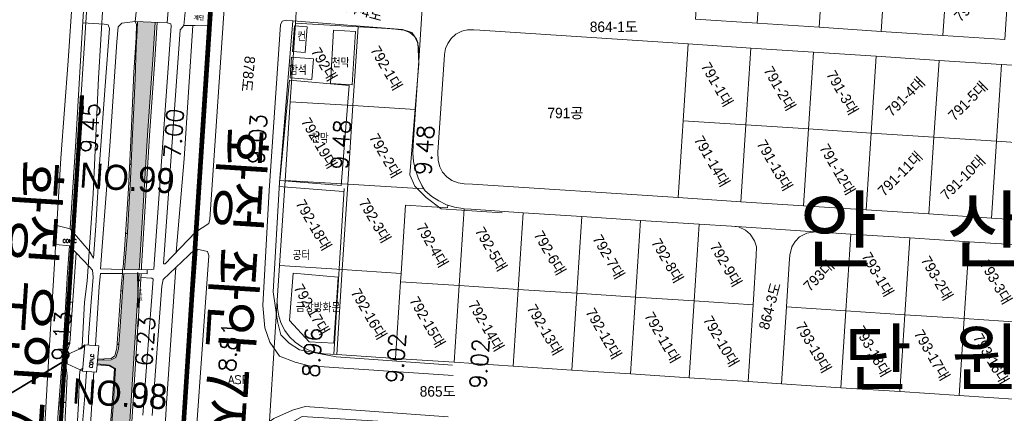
# Model space of a CAD drawing. Header units: metres. Extents: x 183400 to 184400, y 422200 to 427800.
# Tile 190 of 221: x 183821 to 184056, y 427165 to 427259. Entities that reach past the tile are written whole.
import ezdxf
from ezdxf.enums import TextEntityAlignment as Align

# ---------------------------------------------------------------- set-up
doc = ezdxf.new("R2010")
doc.units = ezdxf.units.M
doc.linetypes.add('DASHED2', pattern=[9.525, 6.35, -3.175])
for name, color, linetype in [('9131', 130, 'Continuous'), ('NR', 7, 'Continuous'), ('num', 7, 'Continuous'), ('구조물명칭_작업', 5, 'Continuous'), ('도면리-t', 252, 'Continuous'), ('보축구간', 10, 'DASHED2'), ('하천', 140, 'Continuous'), ('횡단타점', 11, 'Continuous')]:
    doc.layers.add(name, color=color, linetype=linetype)
for name, color, linetype, lineweight in [('지번', 252, 'Continuous', 5), ('지적', 252, 'Continuous', 5), ('현황도', 7, 'Continuous', 5)]:
    doc.layers.add(name, color=color, linetype=linetype, lineweight=lineweight)
doc.styles.add('GHS', font='ROMANS', dxfattribs={"bigfont": 'GHS'})
doc.styles.add('gwang', font='romans.shx', dxfattribs={"bigfont": ' WHGTXT.SHX'})
doc.styles.get("Standard").update_dxf_attribs({"font": 'romans.shx', "bigfont": 'ghs.shx'})
doc.styles.add('UPM', font='Gulim.ttf')
doc.styles.add('돋움', font='Dotum.ttf')

msp = doc.modelspace()

# ---------------------------------------------------------------- hatches: boundary and pattern name
at = {"layer": '9131'}
msp.add_hatch(color=256, dxfattribs=at).paths.add_polyline_path([(183849.04, 427196.52), (183849.64, 427196.53), (183849, 427198.52)])
at = {"layer": '하천'}
h = msp.add_hatch(dxfattribs=at)
h.set_pattern_fill('MUDST', color=256, scale=0.25, style=0)
h.paths.add_polyline_path([(183861.34, 427334.55), (183862.17, 427336.49), (183863.14, 427337.85), (183866.32, 427341.74), (183870.08, 427346.13), (183859.5, 427346.77), (183856.06, 427341.61), (183854.46, 427338.96), (183853.22, 427338.13), (183852.58, 427338.24), (183850.44, 427331.82), (183851.23, 427330.16), (183852.03, 427326.91), (183852.53, 427324.62), (183852.66, 427319.29), (183852.22, 427306.46), (183851.78, 427299.34), (183851.48, 427295.61), (183855.62, 427295.66), (183857.57, 427322.23), (183858.55, 427325.46), (183859.06, 427326.81), (183860.59, 427327.06)])
h.paths.add_polyline_path([(183855.56, 427294.66), (183851.42, 427294.61), (183851.2, 427294.02), (183850.96, 427291.91), (183850.74, 427286.34), (183850.35, 427280.18), (183850.06, 427274), (183849.6, 427267.32), (183849.3, 427262.8), (183849.11, 427261.46), (183853.42, 427261.27)])
h.paths.add_polyline_path([(183852.64, 427249.46), (183853.2, 427258.3), (183849.05, 427258.48), (183848.95, 427256.27), (183848.72, 427252.36), (183848.45, 427244.89), (183848.11, 427237.9), (183847.73, 427230.09), (183847.34, 427220.83), (183847.05, 427215.36), (183846.6, 427208.08), (183845.98, 427200.29), (183845.88, 427199.28), (183849.45, 427199.24), (183849.51, 427200.09), (183851.42, 427231.34)])
h.paths.add_polyline_path([(183849.39, 427198.24), (183845.77, 427198.28), (183845.69, 427197.34), (183845.32, 427192.74), (183844.86, 427185.63), (183844.44, 427180.29), (183843.83, 427178.25), (183842.69, 427177.67), (183839.74, 427177.61), (183839.5, 427177.61), (183839.42, 427176.71), (183842.34, 427176.45), (183843.8, 427175.61), (183843.54, 427171.76), (183843.25, 427167.56), (183842.7, 427160.66), (183842.37, 427156.9), (183846.79, 427156.59)])

# ---------------------------------------------------------------- linework, layer by layer
at = {"layer": '9131'}
msp.add_line((183849, 427198.52), (183849.14, 427190.22), dxfattribs=at)
at = {"layer": 'NR'}
for p, q in [((183848.68, 427251.35), (183848.49, 427251.36)), ((183847.49, 427224.36), (183847.14, 427224.38)), ((183846.58, 427207.84), (183846.17, 427207.87)), ((183845.43, 427194.11), (183845.08, 427194.14)), ((183833.54, 427191.41), (183831.9, 427191.51)), ((183835.82, 427180.58), (183835.69, 427180.75)), ((183844.52, 427181.34), (183844.13, 427181.37)), ((183840.87, 427177.63), (183840.86, 427177.92)), ((183840.87, 427176.58), (183840.85, 427176.39)), ((183842.85, 427176.16), (183842.76, 427176)), ((183843.48, 427170.9), (183843.24, 427170.92)), ((183831.9, 427167.44), (183830.25, 427167.57))]:
    msp.add_line(p, q, dxfattribs=at)
for points in [[(183848.48, 427251.12), (183848.51, 427251.6), (183848.49, 427251.12), (183848.52, 427251.6)], [(183848.5, 427251.17), (183848.52, 427251.55), (183848.51, 427251.17), (183848.53, 427251.55)], [(183848.51, 427251.23), (183848.53, 427251.49), (183848.53, 427251.23), (183848.54, 427251.49)], [(183847.12, 427223.92), (183847.16, 427224.84), (183847.14, 427223.92), (183847.19, 427224.84)], [(183847.15, 427224.03), (183847.18, 427224.73), (183847.17, 427224.02), (183847.21, 427224.73)], [(183847.18, 427224.13), (183847.2, 427224.62), (183847.2, 427224.13), (183847.23, 427224.62)], [(183846.14, 427207.34), (183846.21, 427208.4), (183846.17, 427207.34), (183846.23, 427208.39)], [(183846.18, 427207.46), (183846.23, 427208.27), (183846.2, 427207.46), (183846.26, 427208.27)], [(183846.21, 427207.58), (183846.25, 427208.15), (183846.24, 427207.58), (183846.28, 427208.15)], [(183831.78, 427189.57), (183832.02, 427193.46), (183831.89, 427189.56), (183832.12, 427193.45)], [(183845.04, 427193.68), (183845.11, 427194.6), (183845.07, 427193.67), (183845.14, 427194.6)], [(183845.08, 427193.78), (183845.13, 427194.49), (183845.1, 427193.78), (183845.15, 427194.49)], [(183845.11, 427193.89), (183845.15, 427194.38), (183845.13, 427193.88), (183845.17, 427194.38)], [(183831.91, 427190.01), (183832.09, 427193), (183832.02, 427190), (183832.2, 427193)], [(183832.05, 427190.45), (183832.17, 427192.55), (183832.15, 427190.44), (183832.28, 427192.54)], [(183844.09, 427180.86), (183844.17, 427181.88), (183844.12, 427180.86), (183844.19, 427181.88)], [(183844.13, 427180.98), (183844.19, 427181.76), (183844.15, 427180.98), (183844.21, 427181.76)], [(183844.16, 427181.1), (183844.2, 427181.64), (183844.19, 427181.09), (183844.23, 427181.64)], [(183835.48, 427180.58), (183835.91, 427180.92), (183835.49, 427180.57), (183835.92, 427180.91)], [(183835.53, 427180.61), (183835.87, 427180.87), (183835.54, 427180.6), (183835.88, 427180.86)], [(183835.59, 427180.63), (183835.83, 427180.82), (183835.6, 427180.62), (183835.84, 427180.81)], [(183840.49, 427177.91), (183841.23, 427177.93), (183840.49, 427177.89), (183841.24, 427177.91)], [(183840.58, 427177.89), (183841.15, 427177.91), (183840.58, 427177.87), (183841.15, 427177.89)], [(183840.66, 427177.87), (183841.06, 427177.89), (183840.66, 427177.85), (183841.06, 427177.87)], [(183841.1, 427176.37), (183840.6, 427176.41), (183841.1, 427176.38), (183840.6, 427176.42)], [(183841.05, 427176.39), (183840.66, 427176.42), (183841.05, 427176.4), (183840.66, 427176.43)], [(183840.99, 427176.41), (183840.72, 427176.43), (183840.99, 427176.42), (183840.72, 427176.44)], [(183842.97, 427175.89), (183842.56, 427176.12), (183842.97, 427175.9), (183842.57, 427176.13)], [(183842.93, 427175.93), (183842.61, 427176.1), (183842.93, 427175.94), (183842.62, 427176.11)], [(183842.89, 427175.96), (183842.67, 427176.09), (183842.89, 427175.98), (183842.67, 427176.1)], [(183843.22, 427170.61), (183843.26, 427171.22), (183843.24, 427170.61), (183843.28, 427171.22)], [(183843.25, 427170.68), (183843.28, 427171.15), (183843.26, 427170.68), (183843.29, 427171.15)], [(183843.27, 427170.75), (183843.29, 427171.08), (183843.28, 427170.75), (183843.3, 427171.08)], [(183830.11, 427165.62), (183830.4, 427169.51), (183830.21, 427165.61), (183830.5, 427169.5)], [(183830.24, 427166.06), (183830.47, 427169.06), (183830.35, 427166.06), (183830.57, 427169.05)], [(183830.38, 427166.5), (183830.54, 427168.6), (183830.49, 427166.5), (183830.64, 427168.59)]]:
    msp.add_solid(points, dxfattribs=at)
at = {"layer": '구조물명칭_작업', "ltscale": 20, "const_width": 0.4}
msp.add_lwpolyline([(183755.2, 427131.28), (183832.26, 427177.85)], dxfattribs=at)
at = {"layer": '보축구간', "const_width": 1}
for points in [[(183852.45, 427046.37), (183867.27, 427274.89)], [(183823.79, 427056.24), (183835.76, 427240.86)]]:
    msp.add_lwpolyline(points, dxfattribs=at)
at = {"layer": '지적', "linetype": 'Continuous'}
for points in [[(183784.08, 426445.98), (183841.5, 427333.41), (183842.07, 427336.29), (183842.68, 427338.89), (183843.64, 427341.91), (183844.5, 427344.25), (183845.93, 427347.19), (183856.03, 427362), (183934.99, 427445.17), (183931.19, 427445.49), (183920.44, 427446.4), (183909.46, 427447.32)], [(183934.99, 427445.17), (183856.03, 427362), (183845.93, 427347.19), (183844.5, 427344.25), (183843.64, 427341.91), (183842.68, 427338.89), (183842.07, 427336.29), (183841.5, 427333.41), (183784.08, 426445.98)], [(183812.34, 426425.2), (183870.97, 427323.92), (183871.44, 427326.93), (183872.34, 427330.3), (183873.74, 427333.8), (183875.98, 427337.47), (183877.7, 427340), (183880.02, 427342.94), (183895.43, 427359.44), (183971.95, 427442.05), (183945.64, 427444.27), (183942.11, 427444.57), (183936.32, 427445.06), (183934.99, 427445.17)], [(183971.95, 427442.05), (183895.43, 427359.44), (183880.02, 427342.94), (183877.7, 427340), (183875.98, 427337.47), (183873.74, 427333.8), (183872.34, 427330.3), (183871.44, 427326.93), (183870.97, 427323.92), (183812.34, 426425.2)], [(183879.88, 427153), (183882.41, 427191.89), (183882.95, 427200.24), (183884.28, 427220.52), (183885.5, 427239.33), (183886.73, 427258.14), (183887.25, 427266.13), (183888.48, 427284.99), (183889.71, 427303.85), (183890.66, 427318.57), (183890.92, 427321.41), (183891.55, 427324.08), (183892.44, 427326.11), (183892.6, 427326.49), (183894.1, 427328.58), (183896.16, 427330.89), (183904.94, 427339.93), (183932.56, 427370.1), (183975.02, 427415.94)], [(183983.47, 427277.36), (183982.27, 427259.05), (183997.06, 427258.08), (183998.26, 427276.4), (183983.47, 427277.36)], [(183998.26, 427276.4), (183997.06, 427258.08), (184011.85, 427257.11), (184013.05, 427275.43), (183998.26, 427276.4)], [(184013.05, 427275.43), (184011.85, 427257.11), (184026.64, 427256.14), (184027.83, 427274.46), (184013.05, 427275.43)], [(184027.83, 427274.46), (184026.64, 427256.14), (184041.42, 427255.16), (184042.62, 427273.5), (184027.83, 427274.46)], [(184042.62, 427273.5), (184041.42, 427255.16), (184056.21, 427254.19), (184057.41, 427272.53), (184042.62, 427273.5)], [(183917.69, 427271.88), (183917.53, 427269.92), (183917.22, 427268.46), (183916.51, 427267.15), (183915.46, 427266.1), (183914.65, 427265.51), (183913.35, 427264.91), (183911.79, 427264.66), (183910.35, 427264.73), (183908.76, 427264.82), (183902.22, 427265.22), (183887.25, 427266.13), (183886.73, 427258.14), (183901.7, 427257.23), (183908.67, 427256.81), (183910.68, 427256.71), (183912.64, 427256.45), (183914.03, 427255.88), (183915.2, 427254.95), (183915.82, 427253.75), (183916.2, 427252.17), (183916.26, 427250.74), (183916.21, 427249.13), (183917.69, 427271.88)], [(183917.69, 427271.88), (183916.21, 427249.13), (183915.45, 427237.51), (183914.9, 427229.08), (183914.77, 427227.07), (183914.91, 427225.04), (183915.39, 427223.08), (183916.03, 427221.18), (183916.91, 427219.33), (183917.45, 427218.5), (183917.72, 427218.09), (183919.29, 427216.72), (183920.97, 427215.63), (183922.79, 427214.74), (183923.12, 427214.65), (183924.71, 427214.19), (183926.7, 427213.8), (183927.07, 427213.77), (183928.71, 427213.65), (183941.11, 427212.84), (183955.15, 427211.92), (183969.19, 427211.01), (183983.22, 427210.09), (183990.9, 427209.59), (184010.86, 427208.29), (184012.39, 427208.19), (184019.38, 427207.74), (184033.52, 427206.81), (184047.64, 427205.89), (184061.77, 427204.97)], [(184056.21, 427254.19), (184041.42, 427255.16), (184026.64, 427256.14), (184011.85, 427257.11), (183997.06, 427258.08), (183982.27, 427259.05)], [(183886.73, 427258.14), (183885.5, 427239.33), (183900.47, 427238.42), (183901.7, 427257.23), (183886.73, 427258.14)], [(183901.7, 427257.23), (183900.47, 427238.42), (183915.45, 427237.51), (183916.21, 427249.13), (183916.26, 427250.74), (183916.2, 427252.17), (183915.82, 427253.75), (183915.2, 427254.95), (183914.03, 427255.88), (183912.64, 427256.45), (183910.68, 427256.71), (183908.67, 427256.81), (183901.7, 427257.23)], [(184068.02, 427210.58), (184053.04, 427211.55), (184038.07, 427212.53), (184023.09, 427213.51), (184008.12, 427214.48), (183993.14, 427215.46), (183978.16, 427216.44), (183929.05, 427219.64), (183927.02, 427219.75), (183925.59, 427219.98), (183924.14, 427220.49), (183922.9, 427221.4), (183921.91, 427222.51), (183921.22, 427223.76), (183920.81, 427225.27), (183920.79, 427227.26), (183922.24, 427249.35), (183922.33, 427250.62), (183922.62, 427252.08), (183923.11, 427253.24), (183923.96, 427254.45), (183925.06, 427255.5), (183926.46, 427256.19), (183927.84, 427256.53), (183929.32, 427256.55), (183930.82, 427256.42)], [(183929.32, 427256.55), (183927.84, 427256.53), (183926.46, 427256.19), (183925.06, 427255.5), (183923.96, 427254.45), (183923.11, 427253.24), (183922.62, 427252.08), (183922.33, 427250.62), (183922.24, 427249.35), (183920.79, 427227.26), (183920.81, 427225.27), (183921.22, 427223.76), (183921.91, 427222.51), (183922.9, 427221.4), (183924.14, 427220.49), (183925.59, 427219.98), (183927.02, 427219.75), (183929.05, 427219.64), (183978.16, 427216.44), (183979.36, 427234.79), (183980.57, 427253.15), (183930.82, 427256.42), (183929.32, 427256.55)], [(183930.82, 427256.42), (183980.57, 427253.15), (183995.54, 427252.16), (184010.52, 427251.18), (184025.5, 427250.2), (184040.47, 427249.21), (184055.43, 427248.23), (184070.41, 427247.24)], [(183980.57, 427253.15), (183979.36, 427234.79), (183994.34, 427233.81), (183995.54, 427252.16), (183980.57, 427253.15)], [(183995.54, 427252.16), (183994.34, 427233.81), (184009.32, 427232.83), (184010.52, 427251.18), (183995.54, 427252.16)], [(184010.52, 427251.18), (184009.32, 427232.83), (184024.29, 427231.85), (184025.5, 427250.2), (184010.52, 427251.18)], [(184025.5, 427250.2), (184024.29, 427231.85), (184039.27, 427230.87), (184040.47, 427249.21), (184025.5, 427250.2)], [(184040.47, 427249.21), (184039.27, 427230.87), (184054.24, 427229.89), (184055.43, 427248.23), (184040.47, 427249.21)], [(184055.43, 427248.23), (184054.24, 427229.89), (184069.21, 427228.91), (184070.41, 427247.24), (184055.43, 427248.23)], [(183885.5, 427239.33), (183884.28, 427220.52), (183899.25, 427219.61), (183900.47, 427238.42), (183885.5, 427239.33)], [(183900.47, 427238.42), (183899.25, 427219.61), (183917.45, 427218.5), (183916.91, 427219.33), (183916.03, 427221.18), (183915.39, 427223.08), (183914.91, 427225.04), (183914.77, 427227.07), (183914.9, 427229.08), (183915.45, 427237.51), (183900.47, 427238.42)], [(183979.36, 427234.79), (183978.16, 427216.44), (183993.14, 427215.46), (183994.34, 427233.81), (183979.36, 427234.79)], [(183994.34, 427233.81), (183993.14, 427215.46), (184008.12, 427214.48), (184009.32, 427232.83), (183994.34, 427233.81)], [(184009.32, 427232.83), (184008.12, 427214.48), (184023.09, 427213.51), (184024.29, 427231.85), (184009.32, 427232.83)], [(184024.29, 427231.85), (184023.09, 427213.51), (184038.07, 427212.53), (184039.27, 427230.87), (184024.29, 427231.85)], [(184039.27, 427230.87), (184038.07, 427212.53), (184053.04, 427211.55), (184054.24, 427229.89), (184039.27, 427230.87)], [(184054.24, 427229.89), (184053.04, 427211.55), (184068.02, 427210.58), (184069.21, 427228.91), (184054.24, 427229.89)], [(183884.28, 427220.52), (183882.95, 427200.24), (183897.92, 427199.25), (183899.25, 427219.61), (183884.28, 427220.52)], [(183899.25, 427219.61), (183897.92, 427199.25), (183911.96, 427198.33), (183913.03, 427214.67), (183923.08, 427214.02), (183923.12, 427214.65), (183922.79, 427214.74), (183920.97, 427215.63), (183919.29, 427216.72), (183917.72, 427218.09), (183917.45, 427218.5), (183899.25, 427219.61)], [(183913.03, 427214.67), (183911.96, 427198.33), (183911.83, 427196.34), (183925.87, 427195.42), (183927.07, 427213.77), (183926.7, 427213.8), (183924.71, 427214.19), (183923.12, 427214.65), (183923.08, 427214.02), (183913.03, 427214.67)], [(183927.07, 427213.77), (183925.87, 427195.42), (183939.91, 427194.5), (183941.11, 427212.84), (183928.71, 427213.65), (183927.07, 427213.77)], [(183941.11, 427212.84), (183939.91, 427194.5), (183953.95, 427193.58), (183955.15, 427211.92), (183941.11, 427212.84)], [(183955.15, 427211.92), (183953.95, 427193.58), (183967.99, 427192.67), (183969.19, 427211.01), (183955.15, 427211.92)], [(183969.19, 427211.01), (183967.99, 427192.67), (183982.02, 427191.75), (183983.22, 427210.09), (183969.19, 427211.01)], [(183983.22, 427210.09), (183982.02, 427191.75), (183996.05, 427190.83), (183996.82, 427202.65), (183996.86, 427204.67), (183996.37, 427206.12), (183995.39, 427207.71), (183994.26, 427208.67), (183992.55, 427209.42), (183990.9, 427209.59), (183983.22, 427210.09)], [(183990.9, 427209.59), (183992.55, 427209.42), (183994.26, 427208.67), (183995.39, 427207.71), (183996.37, 427206.12), (183996.86, 427204.67), (183996.82, 427202.65), (183996.05, 427190.83), (183994.85, 427172.49), (184002.84, 427171.97), (184004.03, 427190.31), (184004.71, 427200.72), (184004.81, 427202.73), (184005.35, 427204.66), (184006.08, 427205.94), (184007.13, 427207.06), (184008.93, 427207.98), (184010.86, 427208.29), (183990.9, 427209.59)], [(184010.86, 427208.29), (184008.93, 427207.98), (184007.13, 427207.06), (184006.08, 427205.94), (184005.35, 427204.66), (184004.81, 427202.73), (184004.71, 427200.72), (184004.03, 427190.31), (184018.18, 427189.38), (184019.38, 427207.74), (184012.39, 427208.19), (184010.86, 427208.29)], [(184019.38, 427207.74), (184018.18, 427189.38), (184032.33, 427188.46), (184033.52, 427206.81), (184019.38, 427207.74)], [(184033.52, 427206.81), (184032.33, 427188.46), (184046.46, 427187.53), (184047.64, 427205.89), (184033.52, 427206.81)], [(184047.64, 427205.89), (184046.46, 427187.53), (184060.61, 427186.63), (184061.77, 427204.97), (184047.64, 427205.89)], [(183882.95, 427200.24), (183882.41, 427191.89), (183882.43, 427190.01), (183882.75, 427188.15), (183883.36, 427186.37), (183884.23, 427184.7), (183885.36, 427183.2), (183886.71, 427181.88), (183888.24, 427180.8), (183889.93, 427179.96), (183891.73, 427179.41), (183893.59, 427179.14), (183896.6, 427178.95), (183897.92, 427199.25), (183882.95, 427200.24)], [(183897.92, 427199.25), (183896.6, 427178.95), (183910.64, 427178.02), (183911.83, 427196.34), (183911.96, 427198.33), (183897.92, 427199.25)], [(183911.83, 427196.34), (183910.64, 427178.02), (183924.68, 427177.1), (183925.87, 427195.42), (183911.83, 427196.34)], [(183925.87, 427195.42), (183924.68, 427177.1), (183938.72, 427176.18), (183939.91, 427194.5), (183925.87, 427195.42)], [(183939.91, 427194.5), (183938.72, 427176.18), (183952.76, 427175.26), (183953.95, 427193.58), (183939.91, 427194.5)], [(183953.95, 427193.58), (183952.76, 427175.26), (183966.79, 427174.33), (183967.99, 427192.67), (183953.95, 427193.58)], [(183882.41, 427191.89), (183879.88, 427153)], [(184059.44, 427168.25), (184045.29, 427169.18), (184031.14, 427170.11), (184016.99, 427171.04), (184002.84, 427171.97), (183994.85, 427172.49), (183980.82, 427173.41), (183966.79, 427174.33), (183952.76, 427175.26), (183938.72, 427176.18), (183924.68, 427177.1), (183910.64, 427178.02), (183896.6, 427178.95), (183893.59, 427179.14), (183891.73, 427179.41), (183889.93, 427179.96), (183888.24, 427180.8), (183886.71, 427181.88), (183885.36, 427183.2), (183884.23, 427184.7), (183883.36, 427186.37), (183882.75, 427188.15), (183882.43, 427190.01), (183882.41, 427191.89)], [(183967.99, 427192.67), (183966.79, 427174.33), (183980.82, 427173.41), (183982.02, 427191.75), (183967.99, 427192.67)], [(183982.02, 427191.75), (183980.82, 427173.41), (183994.85, 427172.49), (183996.05, 427190.83), (183982.02, 427191.75)], [(184004.03, 427190.31), (184002.84, 427171.97), (184016.99, 427171.04), (184018.18, 427189.38), (184004.03, 427190.31)], [(184018.18, 427189.38), (184016.99, 427171.04), (184031.14, 427170.11), (184032.33, 427188.46), (184018.18, 427189.38)], [(184032.33, 427188.46), (184031.14, 427170.11), (184045.29, 427169.18), (184046.46, 427187.53), (184032.33, 427188.46)], [(184046.46, 427187.53), (184045.29, 427169.18), (184059.44, 427168.25), (184060.61, 427186.63), (184046.46, 427187.53)]]:
    msp.add_lwpolyline(points, dxfattribs=at)
at = {"layer": '현황도'}
for p, q in [((183848.75, 427261.48), (183848.48, 427258.51)), ((183860.06, 427257.53), (183860.52, 427261.51, 6.9)), ((183856.36, 427261.15), (183856.09, 427258.18)), ((183848.48, 427258.51), (183856.09, 427258.18)), ((183862.81, 427257.53), (183866.12, 427257.48)), ((183886.02, 427251.3), (183886.52, 427257.44)), ((183886.52, 427257.44), (183889.55, 427257.2)), ((183889.06, 427251.06), (183889.55, 427257.2)), ((183895.08, 427243.71), (183895.85, 427256.44)), ((183901.07, 427256.12), (183895.83, 427256.44, 13.15)), ((183900.3, 427243.39), (183901.07, 427256.12)), ((183885.83, 427250.01), (183885.46, 427245.04)), ((183891.06, 427249.62), (183885.83, 427250.01)), ((183886.02, 427251.3), (183889.06, 427251.06)), ((183891.06, 427249.62), (183890.69, 427244.65)), ((183885.46, 427245.04), (183890.69, 427244.65)), ((183900.3, 427243.39), (183895.08, 427243.71)), ((183882.8, 427219.06), (183898.25, 427217.88)), ((183895.93, 427178.95), (183898.38, 427218.62)), ((183845.41, 427199.29), (183845.4, 427198.29)), ((183845.4, 427198.29), (183851.31, 427198.21)), ((183845.41, 427199.29), (183851.32, 427199.21)), ((183851.32, 427199.21), (183851.31, 427198.21)), ((183835.06, 427180.25), (183834.93, 427180.52)), ((183835.06, 427180.25), (183835.45, 427180.29)), ((183835.45, 427180.29), (183836.42, 427181.05)), ((183835.89, 427175.02), (183836.44, 427181.31)), ((183839.79, 427181.02), (183836.44, 427181.31)), ((183839.24, 427174.73), (183839.79, 427181.02)), ((183839.24, 427174.73), (183835.89, 427175.02))]:
    msp.add_line(p, q, dxfattribs=at)
for points in [[(183847.85, 426998.05), (183820.78, 426999.59), (183817.56, 427001.43), (183816.51, 427003.53), (183818.4, 427032.29), (183820.68, 427061.76), (183822.66, 427089.16), (183824.25, 427114.95), (183825.93, 427145.21), (183827.52, 427173.39), (183828.81, 427194.13), (183830.69, 427225.86), (183832.48, 427249.09), (183834.56, 427279.74), (183835.82, 427304.67), (183837.01, 427324.49), (183838.35, 427334.32), (183840.57, 427343.22), (183844.31, 427349.98), (183846.18, 427350.69), (183882.07, 427348.56)], [(183846.55, 427347.54), (183845.5, 427346.79), (183842.29, 427339.16), (183840.16, 427329.2), (183839.83, 427320.91), (183839.39, 427305.82), (183838.4, 427290.15), (183837.18, 427275.79), (183836.21, 427262.32), (183835.67, 427253.26), (183834.24, 427228.56), (183832.94, 427209.17), (183832.93, 427208.96)], [(183835.82, 427180.85), (183836.39, 427191.43), (183837, 427196.51), (183838.43, 427217.35), (183839.73, 427244.95), (183841.4, 427272.79), (183843.66, 427305.98), (183844.49, 427323.32), (183845.11, 427331.06), (183845.98, 427335.72)], [(183866.54, 427261.75), (183865.64, 427252.72), (183863.99, 427223.79), (183862.88, 427208.17), (183866.03, 427210.24), (183866.3, 427211.29), (183870.21, 427268.73)], [(183835.96, 427258.17), (183841.09, 427257.85), (183841.97, 427257.74), (183842.36, 427256.82), (183841.29, 427243.17), (183839.94, 427224.52), (183839.03, 427209.69), (183838.51, 427201.99), (183837.5, 427203.7), (183832.91, 427208.99), (183829.74, 427209.8)], [(183845.41, 427199.29), (183840.21, 427199.42), (183840.51, 427203.73), (183842.37, 427228.73), (183844.09, 427253.65), (183844.38, 427257.26), (183845.27, 427258.12), (183848.48, 427258.51)], [(183845.41, 427199.29), (183845.61, 427199.86), (183846, 427205.14), (183846.86, 427218.62), (183847.49, 427231.67), (183848.18, 427246.3), (183848.7, 427254.71), (183848.78, 427257.78), (183848.48, 427258.51)], [(183849.05, 427258.48), (183848.95, 427256.27), (183848.72, 427252.36), (183848.45, 427244.89), (183848.11, 427237.9), (183847.73, 427230.09), (183847.34, 427220.83), (183847.05, 427215.36), (183846.6, 427208.08), (183845.98, 427200.29), (183845.88, 427199.28)], [(183849.45, 427199.24), (183849.51, 427200.09), (183851.42, 427231.34), (183852.64, 427249.46), (183853.2, 427258.3)], [(183849.95, 427199.23), (183850.01, 427200.06), (183851.92, 427231.31), (183853.14, 427249.42), (183853.7, 427258.28)], [(183857.04, 427257.43), (183853.03, 427200.58), (183852.94, 427199.37)], [(183862.81, 427257.53), (183860.06, 427257.53), (183859.18, 427256.54), (183855.24, 427200.65)], [(183856.09, 427258.18), (183857.01, 427257.95), (183857.04, 427257.43)], [(183862.2, 427257.53), (183860.18, 427225.73), (183858.25, 427203.38)], [(183886.12, 427258.7), (183884.63, 427258.86), (183883.61, 427258.56), (183883.19, 427257.71), (183880.49, 427218.15), (183878.94, 427190.64), (183879.43, 427185.36), (183880.59, 427181.89), (183882.9, 427178.59), (183886.7, 427177.1), (183890.01, 427176.27), (183924.39, 427173.95)], [(183924.24, 427176.42), (183896.48, 427178.4), (183887.73, 427180.05), (183885.25, 427181.71), (183883.26, 427183.69), (183882.44, 427186.82), (183881.44, 427193.94), (183882.93, 427220.06), (183886.12, 427258.7)], [(183886.12, 427258.7), (183912.29, 427256.61), (183914.52, 427255.89), (183915.64, 427254.3), (183915.96, 427253.5), (183916.2, 427248.47), (183914.06, 427221.86), (183915.27, 427219.15), (183917.97, 427216.45), (183921.58, 427213.74), (183936.13, 427212.83)], [(183897.65, 427219.37), (183883.02, 427220.51), (183885.3, 427244.45), (183899.56, 427243.19), (183897.65, 427219.37)], [(183855.24, 427200.65), (183855.62, 427200.65), (183862.88, 427208.17)], [(183829.47, 427205.24), (183832.8, 427204.88), (183837.52, 427199.93), (183838.28, 427199.11), (183838.41, 427197.45), (183837.92, 427191.56), (183837.33, 427183.1), (183837.28, 427181.85), (183837.27, 427181.47), (183837.26, 427181.24)], [(183832.8, 427204.88), (183832.33, 427198.61), (183831.31, 427181.73), (183830.07, 427165.13), (183828.8, 427144.74), (183827.49, 427124.31), (183826.5, 427106.7), (183825.73, 427093.25), (183824.81, 427079.22), (183823.44, 427057.86), (183822.44, 427044.26), (183820.98, 427027.18), (183821.59, 427027.1), (183822.36, 427035.51), (183824.27, 427043.15), (183829.09, 427052.01)], [(183832.04, 427179.16), (183832.88, 427181.66), (183834.33, 427203.28)], [(183854.84, 427195.31), (183855.11, 427196.87), (183862.72, 427204.06), (183863.27, 427204.1), (183865.73, 427203.6), (183866.04, 427202.65), (183856.94, 427074.92), (183852.56, 427002.03), (183852.15, 426999.75), (183850.78, 426998.3), (183849.17, 426997.95), (183847.75, 426998.02)], [(183852.4, 427157), (183853.12, 427156.61), (183859.74, 427156.34), (183863.27, 427204.1)], [(183838.99, 427181.09), (183839.89, 427195.23), (183840.16, 427198.31), (183845.4, 427198.29)], [(183845.77, 427198.28), (183845.69, 427197.34), (183845.32, 427192.74), (183844.86, 427185.63), (183844.44, 427180.29), (183843.83, 427178.25), (183842.69, 427177.67), (183839.74, 427177.61), (183839.5, 427177.61)], [(183839.52, 427177.88), (183842.73, 427177.97), (183843.64, 427178.65), (183844.06, 427180.5), (183845.15, 427195.14), (183845.4, 427198.29)], [(183846.79, 427156.59), (183849.39, 427198.24)], [(183847.29, 427156.55), (183849.89, 427198.23)], [(183852.94, 427199.37), (183852.26, 427199.23), (183851.32, 427199.21)], [(183858.15, 427199.75), (183855.94, 427167.35), (183855.33, 427156.52)], [(183895.89, 427181.67), (183890.05, 427181.98), (183885.31, 427187.1), (183886.22, 427198.37), (183896.98, 427197.47), (183895.89, 427181.67)], [(183849.84, 427197.32), (183852.41, 427197.2), (183852.76, 427196.99)], [(183852.76, 427196.99), (183850.31, 427164.5)], [(183854.84, 427195.31), (183852.51, 427164.42)], [(183835.3, 427175.28), (183832.19, 427176.73), (183832.33, 427178.97), (183835.06, 427180.25)], [(183835.06, 427180.25), (183835.74, 427180.79), (183836.44, 427181.31)], [(183839.42, 427176.71), (183842.34, 427176.45), (183843.8, 427175.61), (183843.54, 427171.76), (183843.25, 427167.56), (183842.7, 427160.66), (183842.37, 427156.9)], [(183827.31, 427048.74), (183828.34, 427063.92), (183830.5, 427094.76), (183833.12, 427135.6), (183834.93, 427167.24), (183835.19, 427174.08), (183835.3, 427175.28)], [(183836.82, 427174.94), (183836.41, 427169.11), (183835.56, 427158.57), (183829.68, 427158.98)], [(183831.52, 427158.85), (183832.18, 427173.75), (183831.88, 427176.54)], [(183835.3, 427175.28), (183835.51, 427175.36), (183835.95, 427175.67)], [(183835.89, 427175.02), (183835.3, 427175.28)], [(183841.96, 427156.92), (183837.5, 427157.1), (183838.58, 427174.79)], [(183841.96, 427156.92), (183842.48, 427161.12), (183843.23, 427170.72), (183843.54, 427175.57), (183842.27, 427176.28), (183839.4, 427176.5)], [(183923.24, 427164.04), (183889.04, 427166.52), (183886.06, 427165.69), (183881.6, 427163.71), (183879.29, 427162.06), (183877.29, 427158.73), (183876.3, 427154.77), (183871.98, 427088.98), (183872.97, 427087.33), (183875.62, 427086.84), (183879.27, 427153.09), (183880.09, 427156.88), (183881.41, 427158.86), (183885.39, 427162.52), (183888.36, 427164.17), (183923.24, 427162.02)]]:
    msp.add_lwpolyline(points, dxfattribs=at)

# ---------------------------------------------------------------- texts
at = {"layer": 'num', "style": '돋움'}
for s, p in [('NO.99', (183835.03, 427218.86)), ('NO.98', (183833.31, 427167.31))]:
    msp.add_text(s, height=6, rotation=356.2173, dxfattribs=at).set_placement(p)
at = {"layer": '도면리-t', "style": '돋움'}
for s, height, p in [('안   산   시', 15, (184051.56, 427208.87)), ('단  원  구', 13, (184051.56, 427178.37))]:
    msp.add_text(s, height=height, dxfattribs=at).set_placement(p, align=Align.MIDDLE)
at = {"layer": '보축구간', "style": '돋움'}
for s, p in [('화정 좌안 7제 (L=0.23km)', (183869.72, 427159.49)), ('화정 우안 7제 (L=0.19km)', (183820.85, 427151.68))]:
    msp.add_text(s, height=10, rotation=266.348, dxfattribs=at).set_placement(p, align=Align.MIDDLE_CENTER)
at = {"layer": '지번', "style": 'UPM'}
for s, rotation, p in [('790-13대', 45, (184049.42, 427263.84)), ('864-4도', 345, (183901.96, 427261.22)), ('792대', 300, (183893.6, 427248.28)), ('792-1대', 300, (183908.49, 427247.36)), ('878도', 264.2315, (183875.49, 427245.95)), ('791-1대', 300, (183987.45, 427243.47)), ('791-2대', 300, (184002.43, 427242.5)), ('791-3대', 300, (184017.41, 427241.52)), ('791-4대', 45, (184032.38, 427240.53)), ('791-5대', 45, (184047.35, 427239.54)), ('792-19대', 300, (183892.38, 427229.47)), ('792-2대', 300, (183908.21, 427226.46)), ('791-14대', 300, (183986.25, 427225.12)), ('791-13대', 300, (184001.23, 427224.15)), ('791-12대', 300, (184016.21, 427223.17)), ('791-11대', 45, (184031.18, 427222.19)), ('791-10대', 45, (184046.15, 427221.21)), ('792-18대', 300, (183891.1, 427209.89)), ('792-3대', 300, (183905.73, 427210.93)), ('792-4대', 300, (183919.45, 427205.05)), ('792-5대', 300, (183933.49, 427204.13)), ('792-6대', 300, (183947.53, 427203.21)), ('792-7대', 300, (183961.57, 427202.29)), ('792-8대', 300, (183975.61, 427201.38)), ('792-9대', 300, (183989.59, 427200.45)), ('793-1대', 300, (184025.85, 427198.1)), ('793-2대', 300, (184039.99, 427197.17)), ('793대', 45, (184011.77, 427197.77)), ('793-3대', 300, (184054.12, 427196.26)), ('792-17대', 300, (183890.63, 427189.72)), ('864-3도', 75, (184000.04, 427190.57)), ('792-16대', 300, (183904.28, 427188.64)), ('792-15대', 300, (183918.26, 427186.72)), ('792-14대', 300, (183932.3, 427185.8)), ('792-13대', 300, (183946.33, 427184.88)), ('792-12대', 300, (183960.37, 427183.96)), ('792-11대', 300, (183974.4, 427183.04)), ('792-10대', 300, (183988.43, 427182.12)), ('793-19대', 300, (184010.51, 427180.67)), ('793-18대', 300, (184024.66, 427179.75)), ('793-17대', 300, (184038.8, 427178.82)), ('793-16대', 300, (184052.95, 427177.89))]:
    msp.add_text(s, height=2.5, rotation=rotation, dxfattribs=at).set_placement(p, align=Align.MIDDLE_CENTER)
for s, p in [('864-1도', (183962.81, 427257.23)), ('791공', (183951.24, 427236.64)), ('865도', (183920.73, 427170.15))]:
    msp.add_text(s, height=2.5, dxfattribs=at).set_placement(p, align=Align.MIDDLE_CENTER)
at = {"layer": '현황도', "style": 'GHS'}
for s, height, p in [('계단', 1, (183862.39, 427258.8)), ('컨', 2, (183887.16, 427253.8)), ('천막', 2, (183895.42, 427247.55)), ('함석', 2, (183885.22, 427245.78)), ('천막', 2, (183890.47, 427229.55)), ('공터', 2, (183886.05, 427201.57)), ('금강방화문', 2, (183886.88, 427189.09)), ('ASP', 2, (183870.64, 427171.94))]:
    msp.add_text(s, height=height, dxfattribs=at).set_placement(p)
at = {"layer": '현황도'}
msp.add_text('CON,C', height=0.815, dxfattribs=at).set_placement((183831.15, 427205.66))
for s, height, rotation, p in [('징검다리', 0.557, 270, (183849.47, 427194.63)), ('CON,C', 0.815, 83.4136, (183838.27, 427175.71))]:
    msp.add_text(s, height=height, rotation=rotation, dxfattribs=at).set_placement(p)
at = {"layer": '횡단타점', "color": 171, "style": 'gwang'}
for s, p in [('9.45', (183839.72, 427232.93)), ('7.00', (183859.68, 427231.61)), ('9.03', (183879.64, 427230.29)), ('9.48', (183899.59, 427228.97)), ('9.48', (183919.55, 427227.65)), ('9.13', (183832.9, 427183.27)), ('6.23', (183852.86, 427181.95)), ('8.81', (183872.81, 427180.63)), ('8.96', (183892.77, 427179.31)), ('9.02', (183912.73, 427177.99)), ('9.02', (183932.68, 427176.67))]:
    msp.add_text(s, height=4, rotation=86.2173, dxfattribs=at).set_placement(p, align=Align.CENTER)

doc.saveas('drawing.dxf')
